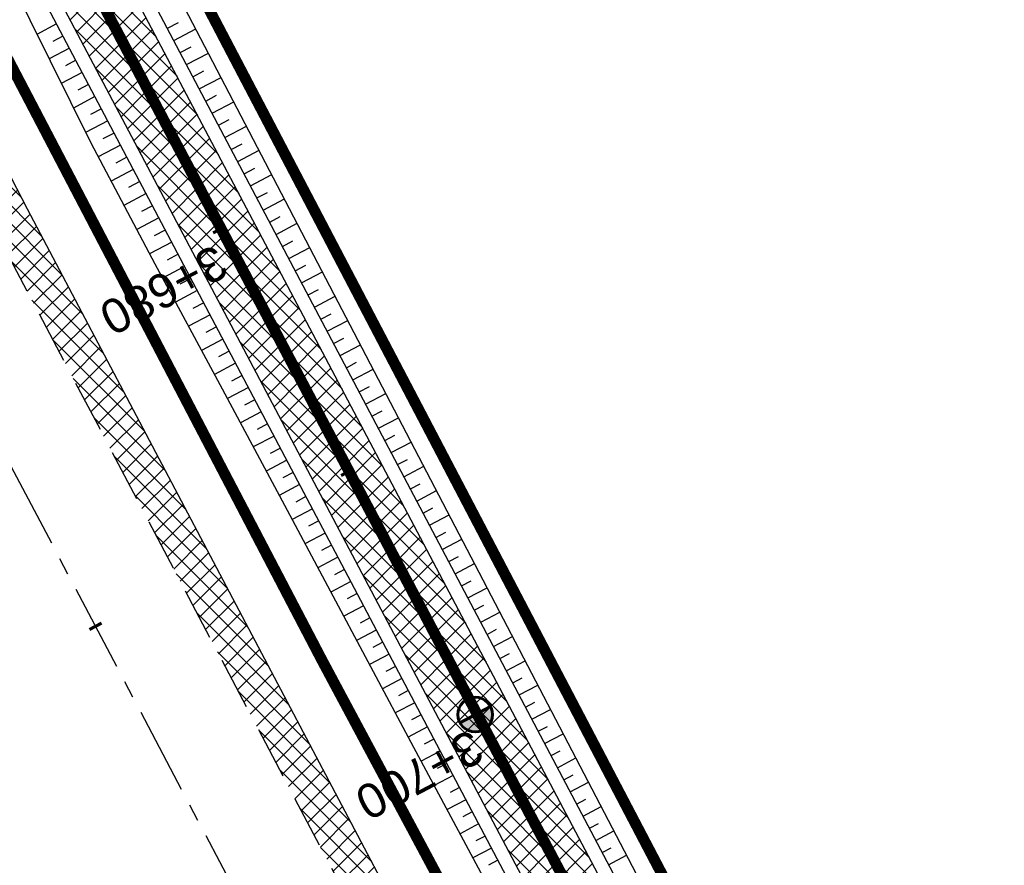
# Model space of a CAD drawing. Header units: metres. Extents: x 7529682 to 7533751, y 5721195 to 5727842.
# Tile 37 of 210: x 7531424 to 7531460, y 5724525 to 5724556. Entities that reach past the tile are written whole.
import ezdxf

# ---------------------------------------------------------------- set-up
doc = ezdxf.new("R2010")
doc.units = ezdxf.units.M
for name, pattern in [('817-dzialki-09-05-04$0$HIDDEN', [0.375, 0.25, -0.125]), ('ACAD_ISO05W100', [33, 24, -3, 0, -3, 0, -3]), ('CENTER', [50.8, 31.75, -6.35, 6.35, -6.35]), ('CENTER2', [28.575, 19.05, -3.175, 3.175, -3.175]), ('HIDDEN', [9.525, 6.35, -3.175])]:
    doc.linetypes.add(name, pattern=pattern)
for name, color, linetype in [('C-DROGI-SYTUACJA', 7, 'Continuous'), ('C-DROGI-SYTUACJA-ETYKIETY', 7, 'Continuous'), ('D-hatch-pobocza', 131, 'Continuous'), ('D-pobocza', 60, 'Continuous'), ('D-rowy', 160, 'Continuous'), ('D-skarpa', 2, 'Continuous'), ('D-skarpa-kreskowanie', 2, 'Continuous')]:
    doc.layers.add(name, color=color, linetype=linetype)
for name, color, linetype, lineweight, true_color in [('D-ewidencja-numery', 7, 'Continuous', 50, 0x40ff00), ('D-hatch-ciag-pieszo-rowerowy', 7, 'Continuous', 13, 0xff9f80), ('D-LR-etap-III', 7, '817-dzialki-09-05-04$0$HIDDEN', 50, 0x00008f)]:
    doc.layers.add(name, color=color, linetype=linetype, lineweight=lineweight, true_color=true_color)
for name, color, linetype, lineweight in [('D-krawędzie', 3, 'Continuous', 30), ('D-obrzeża', 2, 'Continuous', 30), ('D-oś', 10, 'CENTER', 30), ('D-pas-drogowy', 7, 'ACAD_ISO05W100', 50)]:
    doc.layers.add(name, color=color, linetype=linetype, lineweight=lineweight)
doc.layers.add('poprzeczki', color=7, linetype='Continuous', true_color=0x0000c7)
doc.styles.get("Standard").update_dxf_attribs({"font": 'arial.ttf'})

# ---------------------------------------------------------------- blocks, each defined once
blk = doc.blocks.new('AeccTickLine')
at = {"color": 0, "linetype": 'ByBlock', "lineweight": -2}
blk.add_line((0, 1), (0, -1), dxfattribs=at)
blk = doc.blocks.new('kilometraz')
at = {"linetype": 'ByBlock', "lineweight": -2}
blk.add_hatch(color=0, dxfattribs=at).paths.add_polyline_path([(0, -0.28125, 0.41421356), (0.28125, 0, 0.41421356), (0, 0.28125)])
at = {"color": 0, "linetype": 'ByBlock', "lineweight": -2}
blk.add_line((0, 0.28125), (0, -0.28125), dxfattribs=at)
blk.add_circle((0, 0), 0.28125, dxfattribs=at)

msp = doc.modelspace()

# ---------------------------------------------------------------- hatches: boundary and pattern name
at = {"layer": 'D-hatch-ciag-pieszo-rowerowy'}
h = msp.add_hatch(dxfattribs=at)
h.set_pattern_fill('ANSI37', color=256, scale=0.15, style=0)
h.set_pattern_definition([(45, (0.88535, 0.46493), (-0.33675960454, 0.33675960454), []), (135, (0.88535, 0.46493), (-0.33675960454, -0.33675960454), [])])
h.paths.add_polyline_path([(7531426.003, 5724559.81), (7531399.692, 5724609.942), (7531381.172, 5724645.403), (7531371.149, 5724664.426), (7531369.294, 5724662.583), (7531378.958, 5724644.242), (7531397.477, 5724608.783), (7531423.79, 5724558.646), (7531445.036, 5724518.378), (7531473.71, 5724463.87), (7531482.589, 5724446.952), (7531484.87, 5724447.986), (7531475.922, 5724465.034), (7531447.248, 5724519.543)])
at = {"layer": 'D-hatch-pobocza'}
h = msp.add_hatch(dxfattribs=at)
h.set_pattern_fill('ANSI37', color=256, scale=0.15, style=0)
h.set_pattern_definition([(45, (0, 0), (-0.33675960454, 0.33675960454), []), (135, (0, 0), (-0.33675960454, -0.33675960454), [])])
h.paths.add_polyline_path([(7531410.67, 5724574.2), (7531398.06, 5724598.28), (7531373.71, 5724644.55), (7531366.184, 5724659.134), (7531365.969, 5724658.886), (7531365.498, 5724656.917), (7531373.645, 5724641.454), (7531392.162, 5724605.999), (7531418.48, 5724555.853), (7531439.727, 5724515.582), (7531476.36, 5724446.19), (7531478.829, 5724445.626), (7531467.27, 5724466.87), (7531457.65, 5724485.09), (7531437.94, 5724521.98), (7531423.89, 5724548.61)])

# ---------------------------------------------------------------- linework, layer by layer
at = {"layer": 'C-DROGI-SYTUACJA', "color": 10, "linetype": 'CENTER2', "lineweight": 35, "ltscale": 0.2}
msp.add_lwpolyline([(7531156.869, 5725074.83), (7531166.993, 5725055.55, -0.068732), (7531168.479, 5725051.432), (7531169.1, 5725048.503, 0.068783), (7531171.89, 5725040.776), (7531203.621, 5724980.378), (7531234.8, 5724921.535), (7531259.931, 5724874.055), (7531293.333, 5724810.086), (7531313.16, 5724772.033), (7531341.529, 5724719.923, -0.009023), (7531346.533, 5724710.322), (7531363.735, 5724675.815), (7531380.065, 5724644.823), (7531398.584, 5724609.363), (7531424.897, 5724559.228), (7531446.142, 5724518.961), (7531474.816, 5724464.452), (7531498.201, 5724419.897)], format="xyb", dxfattribs=at)
at = {"layer": 'D-ewidencja-numery', "color": 12, "ltscale": 15, "true_color": 0xc70000}
msp.add_lwpolyline([(7531166.31, 5725074.58), (7531172.29, 5725062.58), (7531170.59, 5725055.606), (7531173.733, 5725044.081), (7531215.342, 5724964.86), (7531238.054, 5724921.685), (7531262.39, 5724875.283), (7531295.587, 5724811.266), (7531348.488, 5724712.363), (7531363.741, 5724682.684), (7531366.987, 5724675.865), (7531382.541, 5724646.111), (7531401.299, 5724610.875), (7531428.965, 5724558.862), (7531449.111, 5724520.398), (7531477.293, 5724465.831), (7531500.996, 5724421.113)], dxfattribs=at)
at = {"layer": 'D-krawędzie', "linetype": 'HIDDEN', "ltscale": 0.3, "flags": 128}
msp.add_lwpolyline([(7530572.01, 5726166.06), (7530620.381, 5726072.761), (7530641.555, 5726032.008), (7530660.961, 5725995.07), (7530689.128, 5725941.54), (7530707.336, 5725907.032), (7530725.256, 5725873.093), (7530743.97, 5725837.654), (7530770.527, 5725787.119), (7530787.864, 5725754.267), (7530809.898, 5725712.542), (7530824.739, 5725684.389), (7530840.856, 5725653.693), (7530860.675, 5725616.154), (7530865.283, 5725607.394), (7530878.05, 5725583.08), (7530918.172, 5725507.178), (7530950.163, 5725446.305), (7530993.419, 5725364.265), (7531022.766, 5725308.719), (7531053.81, 5725249.872), (7531081.166, 5725197.875), (7531103.902, 5725154.541), (7531128.123, 5725108.448), (7531149.3, 5725068.25), (7531167.38, 5725033.767), (7531197.165, 5724976.988), (7531228.151, 5724918.034), (7531253.153, 5724870.491), (7531286.796, 5724806.654), (7531306.74, 5724768.665), (7531335.094, 5724714.652), (7531357.319, 5724672.439), (7531373.645, 5724641.454), (7531392.162, 5724605.999), (7531418.48, 5724555.853), (7531439.727, 5724515.582), (7531468.399, 5724461.077), (7531491.782, 5724416.528), (7531531.99, 5724339.833), (7531557.227, 5724291.659), (7531569.852, 5724267.577), (7531591.376, 5724226.548), (7531610.004, 5724191.103), (7531616.883, 5724177.999), (7531629.985, 5724153.025), (7531641.007, 5724132.022), (7531664.906, 5724087.617), (7531677.644, 5724064.786), (7531683.112, 5724054.988), (7531686.753, 5724048.18), (7531695.448, 5724031.697), (7531703.749, 5724015.917), (7531709.214, 5724005.514), (7531719.389, 5723986.147), (7531726.295, 5723973), (7531732.741, 5723960.736), (7531735.13, 5723956.19)], dxfattribs=at)
at = {"layer": 'D-LR-etap-III', "ltscale": 10, "flags": 128}
msp.add_lwpolyline([(7531750.474, 5723895.103, 0.4, 0.4, 0), (7531750.505, 5723895.13, 0.4, 0.4, 0), (7531682.71, 5724022.92, 0.4, 0.4, 0), (7531619.177, 5724147.204, 0.4, 0.4, 0), (7531592.309, 5724198.489, 0.4, 0.4, 0), (7531553.264, 5724272.919, 0.4, 0.4, 0), (7531504.02, 5724366.79, 0.4, 0.4, 0), (7531482.09, 5724407.62, 0.4, 0.4, 0), (7531412.35, 5724541.183, 0.4, 0.4, 0), (7531388.464, 5724586.93, 0.4, 0.4, 0), (7531345.12, 5724669.94, 0.4, 0.4, 0), (7531127.66, 5725081.67, 0.4, 0.4, 0), (7531059.253, 5725211.041, 0.4, 0.4, 0), (7531008.007, 5725307.954, 0.4, 0.4, 0), (7530964.182, 5725390.836, 0.4, 0.4, 0), (7530914.557, 5725484.684, 0.4, 0.4, 0), (7530865.243, 5725577.494, 0.4, 0.4, 0), (7530840.085, 5725624.059, 0.4, 0.4, 0), (7530802.56, 5725694.925, 0.4, 0.4, 0), (7530755.54, 5725787.51, 0.4, 0.4, 0), (7530708.718, 5725876.303, 0.4, 0.4, 0), (7530695.12, 5725902.09, 0.4, 0.4, 0), (7530642.914, 5726001.078, 0.4, 0.4, 0), (7530634.935, 5726016.147, 0.4, 0.4, 0), (7530610.82, 5726061.93, 0.4, 0.4, 0), (7530610.82, 5726061.93, 0.4, 0.4, 0), (7530607.21, 5726063.51, 0.4, 0.4, 0), (7530597.42, 5726080.68, 0.4, 0.4, 0), (7530591.16, 5726088.44, 0.4, 0.4, 0), (7530581.28, 5726107.21, 0.4, 0.4, 0), (7530571.29, 5726130.56, 0.4, 0.4, 0), (7530549.555, 5726171.527, 0.4, 0.4, 0), (7530531.014, 5726206.474, 0.4, 0.4, 0), (7530516.461, 5726236.017, 0.4, 0.4, 0), (7530500.799, 5726266.141, 0.4, 0.4, 0), (7530491.35, 5726283.94, 0.4, 0.4, 0), (7530482.4, 5726303.41, 0.4, 0.4, 0), (7530482.4, 5726303.41, 0.4, 0.4, 0), (7530450.41, 5726357.28, 0.4, 0.4, 0), (7530397.759, 5726458.5, 0.4, 0.4, 0), (7530334.708, 5726583.665, 0.4, 0.4, 0), (7530303.939, 5726645.168, 0.4, 0.4, 0), (7530300.51, 5726651.778, 0.4, 0.4, 0), (7530289.214, 5726671.967, 0.4, 0.4, 0), (7530281.54, 5726685.57, 0.4, 0.4, 0), (7530261.371, 5726724.163, 0.4, 0.4, 0), (7530254.03, 5726738.21, 0.4, 0.4, 0), (7530197.22, 5726845.06, 0.4, 0.4, 0), (7530194.71, 5726849.15, 0.4, 0.4, 0), (7530195.92, 5726850.75, 0.4, 0.4, 0), (7530170.547, 5726892.961, 0.4, 0.4, 0), (7530143.175, 5726945.066, 0.4, 0.4, 0), (7530105.06, 5727018.32, 0.4, 0.4, 0), (7530100.06, 5727027.16, 0.4, 0.4, 0), (7530062.319, 5727099.625, 0.4, 0.4, 0), (7530015.379, 5727189.42, 0.4, 0.4, 0), (7529983.208, 5727250.207, 0.4, 0.4, 0), (7529953.284, 5727306.747, 0.4, 0.4, 0), (7529900.671, 5727406.159, 0.4, 0.4, 0), (7529890.63, 5727425.131, 0.4, 0.4, 0), (7529875.155, 5727454.426, 0.4, 0.4, 0), (7529857.56, 5727487.787, 0.4, 0.4, 0), (7529835.194, 5727530.193, 0.4, 0.4, 0), (7529811.741, 5727574.662, 0.4, 0.4, 0), (7529792.102, 5727611.923, 0.4, 0.4, 0), (7529768.066, 5727657.47, 0.4, 0.4, 0), (7529755.211, 5727682.131, 0.4, 0.4, 0), (7529753.31, 5727681.13, 0.4, 0.4, 0), (7529739.21, 5727707.77, 0.4, 0.4, 0), (7529735.395, 5727711.252, 0.4, 0.4, 0), (7529725.42, 5727730.2, 0.4, 0.4, 0), (7529723.55, 5727729.88, 0.4, 0.4, 0), (7529695.567, 5727782.932, 0.4, 0.4, 0), (7529717.68, 5727794.024, 0.4, 0.4, 0), (7529736.275, 5727758.647, 0.4, 0.4, 0), (7529736.275, 5727758.647, 0.4, 0.4, 0), (7529744.511, 5727750.406, 0.4, 0.4, 0), (7529744.511, 5727750.406, 0.4, 0.4, 0), (7529750.283, 5727738.55, 0.4, 0.4, 0), (7529777.109, 5727687.569, 0.4, 0.4, 0), (7529796.515, 5727651.33, 0.4, 0.4, 0), (7529814.938, 5727616.793, 0.4, 0.4, 0), (7529839.007, 5727572.304, 0.4, 0.4, 0), (7529860.618, 5727532.509, 0.4, 0.4, 0), (7529882.349, 5727491.504, 0.4, 0.4, 0), (7529904.865, 5727449.096, 0.4, 0.4, 0), (7529920.747, 5727418.885, 0.4, 0.4, 0), (7529946.677, 5727368.547, 0.4, 0.4, 0), (7529972.025, 5727320.573, 0.4, 0.4, 0), (7529987.74, 5727290.153, 0.4, 0.4, 0), (7529996.497, 5727273.662, 0.4, 0.4, 0), (7530017.541, 5727234.203, 0.4, 0.4, 0), (7530033.054, 5727204.864, 0.4, 0.4, 0), (7530051.623, 5727170.223, 0.4, 0.4, 0), (7530069.277, 5727137.016, 0.4, 0.4, 0), (7530089.385, 5727097.534, 0.4, 0.4, 0), (7530109.713, 5727060.747, 0.4, 0.4, 0), (7530136.77, 5727011.64, 0.4, 0.4, 0), (7530162.447, 5726962.744, 0.4, 0.4, 0), (7530187.674, 5726916.992, 0.4, 0.4, 0), (7530207.821, 5726879.335, 0.4, 0.4, 0), (7530230.626, 5726834.519, 0.4, 0.4, 0), (7530262.288, 5726776.618, 0.4, 0.4, 0), (7530277.51, 5726760.213, 0.4, 0.4, 0), (7530286.037, 5726744.107, 0.4, 0.4, 0), (7530288.097, 5726735.884, 0.4, 0.4, 0), (7530290.394, 5726725.047, 0.4, 0.4, 0), (7530296.177, 5726713.583, 0.4, 0.4, 0), (7530302.726, 5726701.182, 0.4, 0.4, 0), (7530325.685, 5726657.466, 0.4, 0.4, 0), (7530343.244, 5726623.649, 0.4, 0.4, 0), (7530360.23, 5726591.747, 0.4, 0.4, 0), (7530383.209, 5726548.059, 0.4, 0.4, 0), (7530406.018, 5726503.606, 0.4, 0.4, 0), (7530427.465, 5726462.62, 0.4, 0.4, 0), (7530447.928, 5726424.388, 0.4, 0.4, 0), (7530471.127, 5726379.921, 0.4, 0.4, 0), (7530490.501, 5726343.033, 0.4, 0.4, 0), (7530509.499, 5726306.733, 0.4, 0.4, 0), (7530529.89, 5726267.244, 0.4, 0.4, 0), (7530543.852, 5726238.99, 0.4, 0.4, 0), (7530554.809, 5726218.944, 0.4, 0.4, 0), (7530559.027, 5726212.223, 0.4, 0.4, 0), (7530563.061, 5726206.41, 0.4, 0.4, 0), (7530566.934, 5726200.464, 0.4, 0.4, 0), (7530569.771, 5726194.902, 0.4, 0.4, 0), (7530571.473, 5726191.282, 0.4, 0.4, 0), (7530572.839, 5726188.025, 0.4, 0.4, 0), (7530575.295, 5726182.035, 0.4, 0.4, 0), (7530579.737, 5726173.306, 0.4, 0.4, 0), (7530583.3, 5726167.41, 0.4, 0.4, 0), (7530593.4, 5726163.33, 0.4, 0.4, 0), (7530598.618, 5726155.264, 0.4, 0.4, 0), (7530608.258, 5726140.497, 0.4, 0.4, 0), (7530603.27, 5726136.83, 0.4, 0.4, 0), (7530606.53, 5726131.84, 0.4, 0.4, 0), (7530604.239, 5726124.217, 0.4, 0.4, 0), (7530605.847, 5726121.63, 0.4, 0.4, 0), (7530608.972, 5726116.164, 0.4, 0.4, 0), (7530618.114, 5726097.791, 0.4, 0.4, 0), (7530651.213, 5726034.96, 0.4, 0.4, 0), (7530670.244, 5725998.611, 0.4, 0.4, 0), (7530698.075, 5725945.953, 0.4, 0.4, 0), (7530716.506, 5725911.305, 0.4, 0.4, 0), (7530735.223, 5725875.667, 0.4, 0.4, 0), (7530752.504, 5725842.155, 0.4, 0.4, 0), (7530778.311, 5725793.501, 0.4, 0.4, 0), (7530797.5, 5725756.382, 0.4, 0.4, 0), (7530812.519, 5725728.289, 0.4, 0.4, 0), (7530820.039, 5725713.16, 0.4, 0.4, 0), (7530822.422, 5725710.194, 0.4, 0.4, 0), (7530833.155, 5725688.801, 0.4, 0.4, 0), (7530849.629, 5725656.159, 0.4, 0.4, 0), (7530867.983, 5725621.964, 0.4, 0.4, 0), (7530872.63, 5725612.888, 0.4, 0.4, 0), (7530880.354, 5725597.595, 0.4, 0.4, 0), (7530883.839, 5725593.389, 0.4, 0.4, 0), (7530891.782, 5725587.763, 0.4, 0.4, 0), (7530895.039, 5725584.281, 0.4, 0.4, 0), (7530897.034, 5725580.941, 0.4, 0.4, 0), (7530900.952, 5725579.946, 0.4, 0.4, 0), (7530904.81, 5725571.977, 0.4, 0.4, 0), (7530903.682, 5725568.566, 0.4, 0.4, 0), (7530908.901, 5725558.845, 0.4, 0.4, 0), (7530910.252, 5725545.672, 0.4, 0.4, 0), (7530912.873, 5725538.646, 0.4, 0.4, 0), (7530945.278, 5725478.464, 0.4, 0.4, 0), (7530959.692, 5725450.246, 0.4, 0.4, 0), (7531002.827, 5725368.192, 0.4, 0.4, 0), (7531044.704, 5725290.314, 0.4, 0.4, 0), (7531064.099, 5725253.213, 0.4, 0.4, 0), (7531083.01, 5725216.678, 0.4, 0.4, 0), (7531113.013, 5725158.466, 0.4, 0.4, 0), (7531137.364, 5725113.071, 0.4, 0.4, 0), (7531150.831, 5725086.712, 0.4, 0.4, 0), (7531159.746, 5725076.641, 0.4, 0.4, 0), (7531166.31, 5725074.58, 0.4, 0.4, 0), (7531172.29, 5725062.58, 0.4, 0.4, 0), (7531170.59, 5725055.606, 0.4, 0.4, 0), (7531173.733, 5725044.081, 0.4, 0.4, 0), (7531215.342, 5724964.86, 0.4, 0.4, 0), (7531238.054, 5724921.685, 0.4, 0.4, 0), (7531262.39, 5724875.283, 0.4, 0.4, 0), (7531295.587, 5724811.266, 0.4, 0.4, 0), (7531348.488, 5724712.363, 0.4, 0.4, 0), (7531363.741, 5724682.684, 0.4, 0.4, 0), (7531366.987, 5724675.865, 0.4, 0.4, 0), (7531382.541, 5724646.111, 0.4, 0.4, 0), (7531401.299, 5724610.875, 0.4, 0.4, 0), (7531428.965, 5724558.862, 0.4, 0.4, 0), (7531449.111, 5724520.398, 0.4, 0.4, 0), (7531477.293, 5724465.831, 0.4, 0.4, 0), (7531500.996, 5724421.113, 0.4, 0.4, 0), (7531512.122, 5724400.549, 0.4, 0.4, 0), (7531513.782, 5724396.757, 0.4, 0.4, 0), (7531526.32, 5724379.39, 0.4, 0.4, 0), (7531566.784, 5724302.736, 0.4, 0.4, 0), (7531612.277, 5724225.61, 0.4, 0.4, 0), (7531620.493, 5724210.548, 0.4, 0.4, 0), (7531631.578, 5724196.258, 0.4, 0.4, 0), (7531653.484, 5724152.434, 0.4, 0.4, 0), (7531661.151, 5724128.494, 0.4, 0.4, 0), (7531673.881, 5724101.186, 0.4, 0.4, 0), (7531684.691, 5724081.184, 0.4, 0.4, 0), (7531699.212, 5724051.17, 0.4, 0.4, 0), (7531704.034, 5724040.584, 0.4, 0.4, 0), (7531704.034, 5724040.584, 0.4, 0.4, 0), (7531703.913, 5724037.17, 0.4, 0.4, 0), (7531736.42, 5723969.232, 0.4, 0.4, 0), (7531738.285, 5723967.699, 0.4, 0.4, 0), (7531742.181, 5723962.346, 0.4, 0.4, 0), (7531744.286, 5723958.616, 0.4, 0.4, 0), (7531755.393, 5723944.193, 0.4, 0.4, 0), (7531758.69, 5723936.76, 0.4, 0.4, 0), (7531780.08, 5723929.25, 0.4, 0.4, 0), (7531792.612, 5723906.338, 0.4, 0.4, 0), (7531792.612, 5723906.338, 0.4, 0.4, 0), (7531756.962, 5723883.055, 0.4, 0.4, 0), (7531750.46, 5723895.13, 0.4, 0.4, 0), (7531750.46, 5723895.13, 0, 0, 0)], format="xyseb", dxfattribs=at)
at = {"layer": 'D-obrzeża'}
msp.add_lwpolyline([(7531162.547, 5725061.318), (7531165.882, 5725054.959, -0.068574), (7531167.27, 5725051.106), (7531167.915, 5725048.068, 0.068789), (7531170.704, 5725040.34), (7531202.515, 5724979.795), (7531233.696, 5724920.95), (7531258.824, 5724873.473), (7531292.225, 5724809.507), (7531312.052, 5724771.454), (7531340.423, 5724719.339, -0.00902), (7531345.426, 5724709.741), (7531362.629, 5724675.233), (7531378.958, 5724644.242), (7531397.477, 5724608.783), (7531423.79, 5724558.646), (7531445.036, 5724518.378), (7531473.71, 5724463.87), (7531497.095, 5724419.316), (7531505.905, 5724402.511, -0.033171), (7531508.586, 5724396.451), (7531511.248, 5724389.164)], format="xyb", dxfattribs=at)
msp.add_lwpolyline([(7531484.87, 5724447.986), (7531475.922, 5724465.034), (7531447.248, 5724519.543), (7531426.003, 5724559.81), (7531399.692, 5724609.942), (7531381.172, 5724645.403), (7531371.149, 5724664.426)], dxfattribs=at)
at = {"layer": 'D-oś', "ltscale": 0.1}
msp.add_lwpolyline([(7531488.683, 5724414.901), (7531465.302, 5724459.448), (7531436.63, 5724513.951), (7531415.383, 5724554.223), (7531389.061, 5724604.375), (7531370.545, 5724639.828), (7531354.222, 5724670.808), (7531331.996, 5724713.024), (7531303.641, 5724767.038), (7531283.699, 5724805.024), (7531250.055, 5724868.862), (7531225.053, 5724916.406), (7531194.065, 5724975.362), (7531164.28, 5725032.142), (7531146.202, 5725066.622)], dxfattribs=at)
at = {"layer": 'D-pas-drogowy', "ltscale": 0.2, "flags": 128}
msp.add_lwpolyline([(7531633.019, 5724182.834, 0.4, 0.4, 0), (7531617.559, 5724211.608, 0.4, 0.4, 0), (7531566.784, 5724302.736, 0.4, 0.4, 0), (7531538.419, 5724356.47, 0.4, 0.4, 0), (7531526.32, 5724379.39, 0.4, 0.4, 0), (7531516.102, 5724393.607, 0.4, 0.4, 0.001485), (7531513.78, 5724396.838, 0.4, 0.4, 0), (7531501.87, 5724413.41, 0.4, 0.4, 0), (7531474.926, 5724464.508, 0.4, 0.4, 0), (7531446.2, 5724518.992, 0.4, 0.4, 0), (7531424.962, 5724559.262, 0.4, 0.4, 0), (7531398.444, 5724609.566, 0.4, 0.4, 0), (7531379.647, 5724645.216, 0.4, 0.4, 0), (7531365.23, 5724672.56, 0.4, 0.4, 0), (7531341.306, 5724717.915, 0.4, 0.4, 0), (7531312.9, 5724771.789, 0.4, 0.4, 0), (7531292.591, 5724810.307, 0.4, 0.4, 0), (7531259.392, 5724873.271, 0.4, 0.4, 0), (7531233.74, 5724921.923, 0.4, 0.4, 0), (7531203.073, 5724980.092, 0.4, 0.4, 0), (7531173.471, 5725036.225, 0.4, 0.4, 0), (7531168.27, 5725046.09, 0.4, 0.4, 0), (7531172.29, 5725062.58, 0.4, 0.4, 0), (7531166.31, 5725074.58, 0.4, 0.4, 0), (7531150.32, 5725079.6, 0.4, 0.4, 0), (7531141.5, 5725096.43, 0.4, 0.4, 0), (7531109.312, 5725157.814, 0.4, 0.4, 0), (7531086.641, 5725201.048, 0.4, 0.4, 0), (7531059.198, 5725253.384, 0.4, 0.4, 0), (7531028.207, 5725312.489, 0.4, 0.4, 0), (7530999.105, 5725367.99, 0.4, 0.4, 0), (7530956.248, 5725449.725, 0.4, 0.4, 0), (7530924.398, 5725510.464, 0.4, 0.4, 0), (7530897.51, 5725561.74, 0.4, 0.4, 0), (7530894.46, 5725566.14, 0.4, 0.4, 0), (7530892.16, 5725570.49, 0.4, 0.4, 0), (7530869.363, 5725613.307, 0.4, 0.4, 0), (7530861.694, 5725627.705, 0.4, 0.4, 0), (7530852.74, 5725644.52, 0.4, 0.4, 0), (7530831.51, 5725684.2, 0.4, 0.4, 0), (7530811.13, 5725722.52, 0.4, 0.4, 0), (7530792.348, 5725757.941, 0.4, 0.4, 0), (7530768.03, 5725803.8, 0.4, 0.4, 0), (7530748.769, 5725840.179, 0.4, 0.4, 0), (7530727.7, 5725879.97, 0.4, 0.4, 0), (7530712.098, 5725909.545, 0.4, 0.4, 0), (7530693.644, 5725944.645, 0.4, 0.4, 0), (7530665.702, 5725997.539, 0.4, 0.4, 0), (7530641.76, 5726042.88, 0.4, 0.4, 0), (7530616.5, 5726091.48, 0.4, 0.4, 0), (7530604.628, 5726114.32, 0.4, 0.4, -0.007763), (7530602.5, 5726118.43, 0.4, 0.4, 0), (7530603.992, 5726123.395, 0.4, 0.4, 0), (7530606.53, 5726131.84, 0.4, 0.4, 0), (7530603.27, 5726136.83, 0.4, 0.4, 0), (7530593.776, 5726151.369, 0.4, 0.4, 0), (7530590.203, 5726156.84, 0.4, 0.4, 0), (7530583.3, 5726167.41, 0.4, 0.4, 0), (7530580.578, 5726170.428, 0.4, 0.4, 0), (7530575.85, 5726175.67, 0.4, 0.4, 0), (7530569.01, 5726186.66, 0.4, 0.4, 0), (7530562.555, 5726199.189, 0.4, 0.4, 0), (7530555.67, 5726211.39, 0.4, 0.4, 0), (7530548.29, 5726224.23, 0.4, 0.4, 0), (7530540.58, 5726237.71, 0.4, 0.4, 0), (7530532.68, 5726252.65, 0.4, 0.4, 0), (7530524.06, 5726269.35, 0.4, 0.4, 0), (7530502.82, 5726309.91, 0.4, 0.4, 0), (7530488.83, 5726336.63, 0.4, 0.4, 0), (7530466.03, 5726380.16, 0.4, 0.4, 0), (7530438.47, 5726432.77, 0.4, 0.4, 0), (7530424.53, 5726459.09, 0.4, 0.4, 0), (7530401.63, 5726502.97, 0.4, 0.4, 0), (7530383.38, 5726538.06, 0.4, 0.4, 0), (7530353.97, 5726593.52, 0.4, 0.4, 0), (7530338.47, 5726622.74, 0.4, 0.4, 0), (7530322.01, 5726653.88, 0.4, 0.4, 0), (7530297.54, 5726700.33, 0.4, 0.4, 0), (7530287.38, 5726719.6, 0.4, 0.4, 0), (7530285.95, 5726722.316, 0.4, 0.4, 0), (7530280.26, 5726733.12, 0.4, 0.4, 0), (7530266.73, 5726758.74, 0.4, 0.4, 0), (7530260.42, 5726770.47, 0.4, 0.4, 0), (7530253.25, 5726783.82, 0.4, 0.4, 0), (7530244.95, 5726799.33, 0.4, 0.4, 0), (7530239.39, 5726808.49, 0.4, 0.4, 0), (7530238.29, 5726807.9, 0.4, 0.4, 0), (7530218.11, 5726850.67, 0.4, 0.4, 0), (7530175.907, 5726928.168, 0.4, 0.4, 0), (7530096.68, 5727076.15, 0.4, 0.4, 0), (7530094.68, 5727079.89, 0.4, 0.4, 0), (7530064.597, 5727135.523, 0.4, 0.4, 0), (7530046.731, 5727168.892, 0.4, 0.4, 0), (7530025.803, 5727208.461, 0.4, 0.4, 0), (7530012.847, 5727232.979, 0.4, 0.4, 0), (7529994.15, 5727268.45, 0.4, 0.4, 0), (7529981.671, 5727291.93, 0.4, 0.4, 0), (7529949.89, 5727351.73, 0.4, 0.4, 0), (7529924.75, 5727399.03, 0.4, 0.4, 0), (7529915.516, 5727417.1, 0.4, 0.4, 0), (7529885.83, 5727475.19, 0.4, 0.4, 0), (7529862.56, 5727519.97, 0.4, 0.4, 0), (7529852.985, 5727538.191, 0.4, 0.4, 0), (7529836.513, 5727569.511, 0.4, 0.4, 0), (7529815.369, 5727609.141, 0.4, 0.4, 0), (7529792.795, 5727651.247, 0.4, 0.4, 0), (7529774.199, 5727685.858, 0.4, 0.4, 0), (7529746.966, 5727736.059, 0.4, 0.4, 0), (7529733.92, 5727757.62, 0.4, 0.4, 0), (7529708.607, 5727806.389, 0.4, 0.4, 0), (7529688.492, 5727796.345, 0.4, 0.4, 0), (7529723.55, 5727729.88, 0.4, 0.4, 0), (7529725.42, 5727730.2, 0.4, 0.4, 0), (7529735.38, 5727711.28, 0.4, 0.4, 0), (7529739.21, 5727707.77, 0.4, 0.4, 0), (7529753.31, 5727681.13, 0.4, 0.4, 0), (7529755.178, 5727682.114, 0.4, 0.4, 0), (7529792.102, 5727611.923, 0.4, 0.4, 0), (7529811.741, 5727574.662, 0.4, 0.4, 0), (7529835.194, 5727530.193, 0.4, 0.4, 0), (7529857.56, 5727487.787, 0.4, 0.4, 0), (7529875.155, 5727454.426, 0.4, 0.4, 0), (7529890.63, 5727425.131, 0.4, 0.4, 0), (7529900.671, 5727406.159, 0.4, 0.4, 0), (7529953.284, 5727306.747, 0.4, 0.4, 0), (7529983.208, 5727250.207, 0.4, 0.4, 0), (7530015.379, 5727189.42, 0.4, 0.4, 0), (7530062.319, 5727099.625, 0.4, 0.4, 0), (7530100.06, 5727027.16, 0.4, 0.4, 0), (7530105.06, 5727018.32, 0.4, 0.4, 0), (7530143.175, 5726945.066, 0.4, 0.4, 0), (7530170.547, 5726892.961, 0.4, 0.4, 0), (7530195.92, 5726850.75, 0.4, 0.4, 0), (7530194.71, 5726849.15, 0.4, 0.4, 0), (7530197.22, 5726845.06, 0.4, 0.4, 0), (7530254.03, 5726738.21, 0.4, 0.4, 0), (7530261.371, 5726724.163, 0.4, 0.4, 0), (7530281.54, 5726685.57, 0.4, 0.4, 0), (7530289.214, 5726671.967, 0.4, 0.4, 0), (7530300.51, 5726651.778, 0.4, 0.4, 0), (7530303.939, 5726645.168, 0.4, 0.4, 0), (7530334.708, 5726583.665, 0.4, 0.4, 0), (7530397.759, 5726458.5, 0.4, 0.4, 0), (7530450.41, 5726357.28, 0.4, 0.4, 0), (7530482.4, 5726303.41, 0.4, 0.4, 0), (7530483.688, 5726301.003, 0.4, 0.4, 0), (7530491.35, 5726283.94, 0.4, 0.4, 0), (7530512.67, 5726243.78, 0.4, 0.4, 0), (7530529.43, 5726209.46, 0.4, 0.4, 0), (7530571.29, 5726130.56, 0.4, 0.4, 0), (7530581.28, 5726107.21, 0.4, 0.4, 0), (7530591.16, 5726088.44, 0.4, 0.4, 0), (7530597.42, 5726080.68, 0.4, 0.4, 0), (7530607.21, 5726063.51, 0.4, 0.4, 0), (7530610.82, 5726061.93, 0.4, 0.4, 0), (7530634.935, 5726016.147, 0.4, 0.4, 0), (7530642.914, 5726001.078, 0.4, 0.4, 0), (7530695.12, 5725902.09, 0.4, 0.4, 0), (7530708.718, 5725876.303, 0.4, 0.4, 0), (7530755.54, 5725787.51, 0.4, 0.4, 0), (7530802.56, 5725694.925, 0.4, 0.4, 0), (7530840.085, 5725624.059, 0.4, 0.4, 0), (7530865.243, 5725577.494, 0.4, 0.4, 0), (7530914.557, 5725484.684, 0.4, 0.4, 0), (7530964.182, 5725390.836, 0.4, 0.4, 0), (7531008.007, 5725307.954, 0.4, 0.4, 0), (7531059.253, 5725211.041, 0.4, 0.4, 0), (7531127.66, 5725081.67, 0.4, 0.4, 0), (7531345.12, 5724669.94, 0.4, 0.4, 0), (7531388.464, 5724586.93, 0.4, 0.4, 0), (7531412.35, 5724541.183, 0.4, 0.4, 0), (7531482.09, 5724407.62, 0.4, 0.4, 0), (7531504.02, 5724366.79, 0.4, 0.4, 0), (7531519.374, 5724337.52, 0.4, 0.4, 0), (7531563.749, 5724252.932, 0.4, 0.4, 0), (7531602.175, 5724179.681, 0.4, 0.4, 0), (7531619.177, 5724147.204, 0.4, 0.4, 0), (7531625.038, 5724135.635, 0.4, 0.4, 0), (7531656.796, 5724073.316, 0.4, 0.4, 0), (7531675.12, 5724037.36, 0.4, 0.4, 0), (7531682.71, 5724022.92, 0.4, 0.4, 0), (7531705.565, 5723979.811, 0.4, 0.4, 0), (7531736.606, 5723921.262, 0.4, 0.4, 0), (7531750.46, 5723895.13, 0.4, 0.4, 0), (7531740.77, 5723886.56, 0.4, 0.4, 0), (7531732.86, 5723885, 0.4, 0.4, 0), (7531722.18, 5723887.77, 0.4, 0.4, 0), (7531729.87, 5723862.17, 0.4, 0.4, 0), (7531742.92, 5723861.93, 0.4, 0.4, 0), (7531763.71, 5723859.52, 0.4, 0.4, 0), (7531768.42, 5723854.12, 0.4, 0.4, 0), (7531787.42, 5723817.97, 0.4, 0.4, 0), (7531795.57, 5723809.82, 0.4, 0.4, 0), (7531816.347, 5723819.85, 0.4, 0.4, 0), (7531816.347, 5723819.85, 0.4, 0.4, 0), (7531805.06, 5723843.23, 0.4, 0.4, 0), (7531803.61, 5723886.23, 0.4, 0.4, 0), (7531803.61, 5723886.23, 0.4, 0.4, 0), (7531780.08, 5723929.25, 0.4, 0.4, 0), (7531758.69, 5723936.76, 0.4, 0.4, 0), (7531749.359, 5723946.412, 0.4, 0.4, 0), (7531742.71, 5723953.29, 0.4, 0.4, 0), (7531735.177, 5723967.878, 0.4, 0.4, 0), (7531722.37, 5723992.68, 0.4, 0.4, 0), (7531705.042, 5724030.886, 0.4, 0.4, 0), (7531699.47, 5724043.17, 0.4, 0.4, 0), (7531692.69, 5724058.11, 0.4, 0.4, 0), (7531679.672, 5724084.017, 0.4, 0.4, 0), (7531674.55, 5724094.21, 0.4, 0.4, 0), (7531666.633, 5724114.003, 0.4, 0.4, 0), (7531649, 5724153.82, 0.4, 0.4, 0), (7531641.49, 5724149.34, 0.4, 0.4, 0), (7531626.04, 5724179.34, 0.4, 0.4, 0), (7531633.03, 5724182.84, 0, 0, 0)], format="xyseb", dxfattribs=at)
at = {"layer": 'D-pobocza'}
for points in [[(7531485.326, 5724448.193), (7531476.365, 5724465.266), (7531447.69, 5724519.776), (7531426.445, 5724560.043), (7531400.135, 5724610.174), (7531381.615, 5724645.636), (7531371.52, 5724664.794)], [(7531369.222, 5724661.648), (7531378.515, 5724644.01), (7531397.034, 5724608.551), (7531423.348, 5724558.413), (7531444.594, 5724518.145), (7531473.267, 5724463.637), (7531482.133, 5724446.746)], [(7531478.829, 5724445.626), (7531467.27, 5724466.87), (7531457.65, 5724485.09), (7531437.94, 5724521.98), (7531423.89, 5724548.61), (7531410.67, 5724574.2), (7531398.06, 5724598.28), (7531373.71, 5724644.55), (7531366.184, 5724659.134)]]:
    msp.add_lwpolyline(points, dxfattribs=at)
at = {"layer": 'D-rowy', "linetype": 'HIDDEN', "ltscale": 0.1, "const_width": 0.4, "flags": 128}
msp.add_lwpolyline([(7531506.121, 5724397.133), (7531489.191, 5724429.341), (7531483.4, 5724440.512), (7531478.412, 5724450.147), (7531462.901, 5724479.304), (7531434.633, 5724532.162), (7531396.749, 5724604.645), (7531378.596, 5724640.173), (7531368.21, 5724659.05), (7531363.9, 5724666.92), (7531355.877, 5724682.662), (7531338.033, 5724716.835), (7531309.902, 5724770.333), (7531304.158, 5724781.147), (7531299.737, 5724789.052), (7531294.93, 5724798.468), (7531279.862, 5724827.641), (7531247.715, 5724888.417), (7531220.373, 5724940.873), (7531195.514, 5724987.527), (7531168.706, 5725038.836), (7531161.296, 5725053.455), (7531161.296, 5725053.455)], dxfattribs=at)
at = {"layer": 'D-skarpa', "linetype": 'Continuous'}
msp.add_lwpolyline([(7531422.697, 5724558.074), (7531423.974, 5724555.51), (7531426.2, 5724551.032), (7531428.539, 5724546.612), (7531430.914, 5724542.212), (7531433.27, 5724537.802), (7531437.98, 5724528.981), (7531440.343, 5724524.574), (7531442.721, 5724520.175), (7531443.991, 5724517.826), (7531445.095, 5724515.778), (7531459.331, 5724489.369), (7531461.688, 5724484.959), (7531464.024, 5724480.539), (7531468.721, 5724471.71), (7531471.078, 5724467.301), (7531473.123, 5724463.562), (7531473.477, 5724462.915), (7531475.873, 5724458.525), (7531478.242, 5724454.122), (7531480.472, 5724449.646), (7531481.921, 5724446.65)], dxfattribs=at)
msp.add_lwpolyline([(7531428.595, 5724557.949), (7531448.318, 5724520.109), (7531449.394, 5724518.039), (7531451.7, 5724513.603), (7531454.001, 5724509.164), (7531460.854, 5724495.82), (7531463.139, 5724491.372), (7531465.424, 5724486.925, 0.004192), (7531472.327, 5724473.608), (7531476.661, 5724465.422), (7531477.007, 5724464.768), (7531479.342, 5724460.347), (7531481.643, 5724455.907), (7531483.865, 5724451.427), (7531485.473, 5724448.26)], format="xyb", dxfattribs=at)
at = {"layer": 'D-skarpa-kreskowanie', "linetype": 'Continuous'}
for p, q in [((7531424.957, 5724555.364, 109), (7531424.235, 5724554.984, 108.457)), ((7531428.998, 5724555.206, 109.129), (7531429.4, 5724555.418, 108.826)), ((7531429.231, 5724554.763, 109.129), (7531430.034, 5724555.187, 108.524)), ((7531425.19, 5724554.922, 109), (7531424.824, 5724554.729, 108.724)), ((7531425.423, 5724554.48, 109), (7531424.681, 5724554.088, 108.44)), ((7531429.464, 5724554.321, 109.129), (7531429.865, 5724554.533, 108.827)), ((7531429.698, 5724553.879, 109.129), (7531430.497, 5724554.301, 108.526)), ((7531425.657, 5724554.038, 109), (7531425.28, 5724553.839, 108.716)), ((7531425.89, 5724553.595, 108.999), (7531425.126, 5724553.192, 108.424)), ((7531429.931, 5724553.437, 109.129), (7531430.329, 5724553.647, 108.828)), ((7531430.164, 5724552.995, 109.128), (7531430.959, 5724553.414, 108.529)), ((7531426.123, 5724553.153, 108.999), (7531425.736, 5724552.949, 108.707)), ((7531426.356, 5724552.711, 108.999), (7531425.571, 5724552.297, 108.407)), ((7531430.397, 5724552.552, 109.128), (7531430.794, 5724552.761, 108.83)), ((7531430.631, 5724552.11, 109.128), (7531431.421, 5724552.527, 108.532)), ((7531426.59, 5724552.269, 108.999), (7531426.192, 5724552.059, 108.699)), ((7531426.823, 5724551.827, 108.999), (7531426.016, 5724551.401, 108.391)), ((7531430.864, 5724551.668, 109.128), (7531431.258, 5724551.876, 108.831)), ((7531431.097, 5724551.226, 109.128), (7531431.883, 5724551.64, 108.535)), ((7531427.056, 5724551.384, 108.999), (7531426.649, 5724551.169, 108.691)), ((7531427.29, 5724550.942, 108.998), (7531426.475, 5724550.512, 108.384)), ((7531431.331, 5724550.783, 109.128), (7531431.723, 5724550.99, 108.832)), ((7531431.564, 5724550.341, 109.127), (7531432.346, 5724550.753, 108.538)), ((7531427.523, 5724550.5, 108.998), (7531427.116, 5724550.285, 108.691)), ((7531427.756, 5724550.058, 108.998), (7531426.943, 5724549.628, 108.384)), ((7531431.797, 5724549.899, 109.127), (7531432.187, 5724550.105, 108.833)), ((7531432.031, 5724549.457, 109.127), (7531432.808, 5724549.867, 108.541)), ((7531427.99, 5724549.615, 108.998), (7531427.583, 5724549.401, 108.691)), ((7531428.223, 5724549.173, 108.998), (7531427.41, 5724548.744, 108.385)), ((7531432.264, 5724549.014, 109.127), (7531432.651, 5724549.219, 108.835)), ((7531428.456, 5724548.731, 108.997), (7531428.05, 5724548.517, 108.691)), ((7531432.497, 5724548.572, 109.127), (7531433.27, 5724548.98, 108.544)), ((7531428.69, 5724548.289, 108.997), (7531427.878, 5724547.861, 108.385)), ((7531432.731, 5724548.13, 109.126), (7531433.116, 5724548.333, 108.836)), ((7531432.964, 5724547.688, 109.126), (7531433.732, 5724548.093, 108.547)), ((7531428.923, 5724547.846, 108.997), (7531428.518, 5724547.633, 108.691)), ((7531429.156, 5724547.404, 108.997), (7531428.346, 5724546.977, 108.386)), ((7531433.197, 5724547.246, 109.126), (7531433.58, 5724547.448, 108.837)), ((7531429.39, 5724546.962, 108.997), (7531428.985, 5724546.749, 108.692)), ((7531433.431, 5724546.803, 109.126), (7531434.194, 5724547.206, 108.55)), ((7531433.664, 5724546.361, 109.126), (7531434.045, 5724546.562, 108.838)), ((7531429.623, 5724546.52, 108.996), (7531428.818, 5724546.095, 108.39)), ((7531433.897, 5724545.919, 109.125), (7531434.657, 5724546.32, 108.553)), ((7531429.856, 5724546.078, 108.996), (7531429.456, 5724545.866, 108.694)), ((7531430.09, 5724545.635, 108.996), (7531429.293, 5724545.215, 108.395)), ((7531434.131, 5724545.477, 109.125), (7531434.509, 5724545.676, 108.84)), ((7531430.323, 5724545.193, 108.996), (7531429.927, 5724544.984, 108.697)), ((7531434.364, 5724545.034, 109.125), (7531435.119, 5724545.433, 108.556)), ((7531434.597, 5724544.592, 109.125), (7531434.974, 5724544.791, 108.841)), ((7531430.556, 5724544.751, 108.996), (7531429.768, 5724544.335, 108.401)), ((7531434.831, 5724544.15, 109.125), (7531435.581, 5724544.546, 108.559)), ((7531430.79, 5724544.309, 108.995), (7531430.397, 5724544.102, 108.7)), ((7531431.023, 5724543.866, 108.995), (7531430.243, 5724543.455, 108.407)), ((7531435.064, 5724543.708, 109.124), (7531435.438, 5724543.905, 108.842)), ((7531431.256, 5724543.424, 108.995), (7531430.868, 5724543.22, 108.703)), ((7531435.297, 5724543.266, 109.124), (7531436.043, 5724543.659, 108.562)), ((7531431.489, 5724542.982, 108.995), (7531430.718, 5724542.575, 108.413)), ((7531435.53, 5724542.823, 109.124), (7531435.902, 5724543.02, 108.844)), ((7531435.764, 5724542.381, 109.124), (7531436.505, 5724542.772, 108.565)), ((7531431.723, 5724542.54, 108.995), (7531431.339, 5724542.337, 108.705)), ((7531431.956, 5724542.098, 108.994), (7531431.191, 5724541.694, 108.417)), ((7531435.997, 5724541.939, 109.124), (7531436.367, 5724542.134, 108.845)), ((7531436.23, 5724541.497, 109.123), (7531436.968, 5724541.886, 108.568)), ((7531432.189, 5724541.655, 108.994), (7531431.808, 5724541.454, 108.707)), ((7531432.423, 5724541.213, 108.994), (7531431.662, 5724540.812, 108.42)), ((7531436.464, 5724541.054, 109.123), (7531436.831, 5724541.248, 108.846)), ((7531436.697, 5724540.612, 109.123), (7531437.43, 5724540.999, 108.571)), ((7531432.656, 5724540.771, 108.994), (7531432.277, 5724540.571, 108.708)), ((7531432.889, 5724540.329, 108.994), (7531432.133, 5724539.93, 108.424)), ((7531436.93, 5724540.17, 109.123), (7531437.296, 5724540.363, 108.847)), ((7531437.164, 5724539.728, 109.123), (7531437.892, 5724540.112, 108.574)), ((7531433.123, 5724539.886, 108.993), (7531432.746, 5724539.688, 108.709)), ((7531433.356, 5724539.444, 108.993), (7531432.605, 5724539.048, 108.427)), ((7531437.397, 5724539.286, 109.122), (7531437.76, 5724539.477, 108.849)), ((7531437.63, 5724538.843, 109.122), (7531438.354, 5724539.225, 108.576)), ((7531433.589, 5724539.002, 108.993), (7531433.215, 5724538.804, 108.711)), ((7531433.823, 5724538.56, 108.993), (7531433.076, 5724538.166, 108.43)), ((7531437.864, 5724538.401, 109.122), (7531438.224, 5724538.591, 108.85)), ((7531438.097, 5724537.959, 109.122), (7531438.816, 5724538.338, 108.579)), ((7531434.056, 5724538.118, 108.993), (7531433.684, 5724537.921, 108.712)), ((7531434.289, 5724537.675, 108.992), (7531433.547, 5724537.284, 108.433)), ((7531438.33, 5724537.517, 109.122), (7531438.689, 5724537.706, 108.851)), ((7531434.523, 5724537.233, 108.992), (7531434.153, 5724537.038, 108.713)), ((7531438.564, 5724537.074, 109.121), (7531439.279, 5724537.452, 108.582)), ((7531434.756, 5724536.791, 108.992), (7531434.018, 5724536.402, 108.436)), ((7531438.797, 5724536.632, 109.121), (7531439.153, 5724536.82, 108.852)), ((7531439.03, 5724536.19, 109.121), (7531439.741, 5724536.565, 108.585)), ((7531434.989, 5724536.349, 108.992), (7531434.621, 5724536.155, 108.715)), ((7531435.223, 5724535.906, 108.992), (7531434.489, 5724535.519, 108.439)), ((7531439.264, 5724535.748, 109.121), (7531439.618, 5724535.935, 108.854)), ((7531435.456, 5724535.464, 108.991), (7531435.09, 5724535.271, 108.716)), ((7531439.497, 5724535.306, 109.121), (7531440.203, 5724535.678, 108.588)), ((7531435.689, 5724535.022, 108.991), (7531434.96, 5724534.637, 108.442)), ((7531439.73, 5724534.863, 109.12), (7531440.082, 5724535.049, 108.855)), ((7531439.963, 5724534.421, 109.12), (7531440.665, 5724534.791, 108.591)), ((7531435.923, 5724534.58, 108.991), (7531435.559, 5724534.388, 108.717)), ((7531436.156, 5724534.138, 108.991), (7531435.431, 5724533.755, 108.445)), ((7531440.197, 5724533.979, 109.12), (7531440.547, 5724534.163, 108.856)), ((7531436.389, 5724533.695, 108.991), (7531436.028, 5724533.505, 108.718)), ((7531440.43, 5724533.537, 109.12), (7531441.127, 5724533.905, 108.594)), ((7531440.663, 5724533.094, 109.12), (7531441.011, 5724533.278, 108.858)), ((7531436.622, 5724533.253, 108.99), (7531435.902, 5724532.873, 108.447)), ((7531440.897, 5724532.652, 109.119), (7531441.59, 5724533.018, 108.597)), ((7531436.856, 5724532.811, 108.99), (7531436.497, 5724532.621, 108.72)), ((7531437.089, 5724532.369, 108.99), (7531436.373, 5724531.991, 108.45)), ((7531441.13, 5724532.21, 109.119), (7531441.475, 5724532.392, 108.859)), ((7531437.322, 5724531.926, 108.99), (7531436.966, 5724531.738, 108.721)), ((7531441.363, 5724531.768, 109.119), (7531442.052, 5724532.131, 108.6)), ((7531437.556, 5724531.484, 108.99), (7531436.844, 5724531.109, 108.453)), ((7531441.597, 5724531.325, 109.119), (7531441.94, 5724531.507, 108.86)), ((7531441.83, 5724530.883, 109.119), (7531442.514, 5724531.244, 108.603)), ((7531437.789, 5724531.042, 108.989), (7531437.434, 5724530.855, 108.722)), ((7531438.022, 5724530.6, 108.989), (7531437.315, 5724530.227, 108.456)), ((7531442.063, 5724530.441, 109.118), (7531442.404, 5724530.621, 108.861)), ((7531438.256, 5724530.157, 108.989), (7531437.903, 5724529.971, 108.723)), ((7531442.297, 5724529.999, 109.118), (7531442.976, 5724530.357, 108.606)), ((7531438.489, 5724529.715, 108.989), (7531437.786, 5724529.344, 108.459)), ((7531442.53, 5724529.557, 109.118), (7531442.869, 5724529.735, 108.863)), ((7531442.763, 5724529.114, 109.118), (7531443.438, 5724529.471, 108.609)), ((7531438.722, 5724529.273, 108.989), (7531438.372, 5724529.088, 108.725)), ((7531438.956, 5724528.831, 108.988), (7531438.258, 5724528.463, 108.462)), ((7531442.997, 5724528.672, 109.118), (7531443.333, 5724528.85, 108.864)), ((7531439.189, 5724528.389, 108.988), (7531438.842, 5724528.205, 108.726)), ((7531443.23, 5724528.23, 109.117), (7531443.901, 5724528.584, 108.612)), ((7531439.422, 5724527.946, 108.988), (7531438.73, 5724527.581, 108.466)), ((7531443.463, 5724527.788, 109.117), (7531443.798, 5724527.964, 108.865)), ((7531443.697, 5724527.345, 109.117), (7531444.363, 5724527.697, 108.615)), ((7531439.656, 5724527.504, 108.988), (7531439.311, 5724527.322, 108.728)), ((7531439.889, 5724527.062, 108.988), (7531439.203, 5724526.7, 108.47)), ((7531443.93, 5724526.903, 109.117), (7531444.262, 5724527.078, 108.866)), ((7531444.163, 5724526.461, 109.117), (7531444.825, 5724526.81, 108.618)), ((7531440.122, 5724526.62, 108.987), (7531439.781, 5724526.439, 108.73)), ((7531440.356, 5724526.177, 108.987), (7531439.675, 5724525.819, 108.474)), ((7531444.397, 5724526.019, 109.116), (7531444.726, 5724526.193, 108.868)), ((7531440.589, 5724525.735, 108.987), (7531440.25, 5724525.557, 108.732)), ((7531444.63, 5724525.577, 109.116), (7531445.287, 5724525.923, 108.621)), ((7531440.822, 5724525.293, 108.987), (7531440.148, 5724524.937, 108.478)), ((7531444.863, 5724525.134, 109.116), (7531445.191, 5724525.307, 108.869)), ((7531445.096, 5724524.692, 109.116), (7531445.75, 5724525.037, 108.624)), ((7531441.056, 5724524.851, 108.987), (7531440.72, 5724524.674, 108.734))]:
    msp.add_line(p, q, dxfattribs=at)

# ---------------------------------------------------------------- block references
at = {"layer": 'C-DROGI-SYTUACJA-ETYKIETY', "color": 2, "linetype": 'Continuous', "lineweight": 60, "xscale": 0.2499999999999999, "yscale": 0.2499999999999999, "zscale": 0.2499999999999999, "rotation": 297.8160944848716}
msp.add_blockref('AeccTickLine', (7531426.373, 5724533.392), dxfattribs=at)
at = {"layer": 'poprzeczki', "color": 2, "linetype": 'Continuous', "lineweight": 60, "xscale": 0.25, "yscale": 0.25, "zscale": 0.25, "rotation": 297.8160944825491}
for p in [(7531430.896, 5724547.856), (7531435.563, 5724539.012)]:
    msp.add_blockref('AeccTickLine', p, dxfattribs=at)
at = {"layer": 'poprzeczki', "color": 10, "linetype": 'Continuous', "lineweight": 60, "xscale": 2.249999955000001, "yscale": 2.249999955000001, "zscale": 2.249999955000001, "rotation": 297.8160944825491}
msp.add_blockref('kilometraz', (7531440.229, 5724530.167), dxfattribs=at)

# ---------------------------------------------------------------- texts
at = {"layer": 'C-DROGI-SYTUACJA-ETYKIETY', "color": 2}
for s, p in [('3+680', (7531430.74, 5724547.35)), ('3+700', (7531440.072, 5724529.661))]:
    msp.add_text(s, height=1.25, rotation=207.8161, dxfattribs=at).set_placement(p)

doc.saveas('drawing.dxf')
